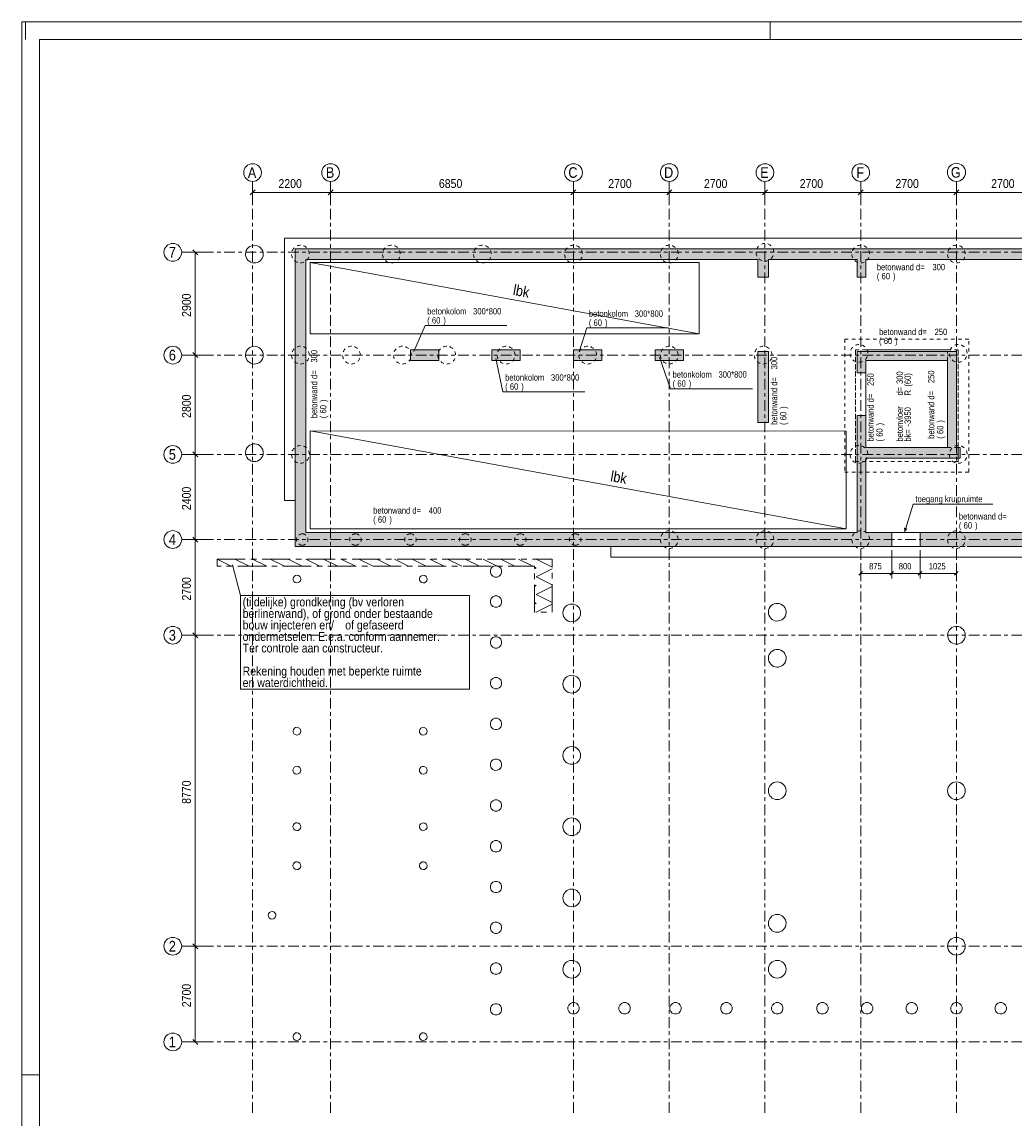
# Model space of a CAD drawing. Header units: millimetres. Extents: x -926 to -85, y -1389 to -795.
# Tile 2 of 5: x -926 to -646, y -1104 to -795. Entities that reach past the tile are written whole.
import ezdxf

# ---------------------------------------------------------------- set-up
doc = ezdxf.new("R2010")
doc.units = ezdxf.units.MM
for name, pattern in [('XKITLINE00', [0]), ('XKITLINE01', [4, 1, -1, 1, -1]), ('XKITLINE03', [6, 3, -1, 1, -1])]:
    doc.linetypes.add(name, pattern=pattern)
for name, color, linetype, lineweight in [('Grafisch object', 3, 'Continuous', 0), ('Offset', 4, 'Continuous', 0), ('Onderdeel', 2, 'Continuous', 0), ('Onderdeel label', 2, 'Continuous', 0), ('Stramien', 4, 'Continuous', 0), ('Tekening kader', 3, 'Continuous', 0), ('Tekst', 7, 'Continuous', 0)]:
    doc.layers.add(name, color=color, linetype=linetype, lineweight=lineweight)
doc.styles.add('ARIAL', font='arial.ttf')

msp = doc.modelspace()

# ---------------------------------------------------------------- hatches: boundary and pattern name
at = {"layer": 'Onderdeel'}
for points in [[(-845.81, -943.32), (-848.81, -943.32), (-848.81, -859.31), (-845.81, -859.31)], [(-468.81, -862.31), (-845.81, -862.31), (-845.81, -859.31), (-468.81, -859.31)], [(-715.32, -867.3), (-718.32, -867.3), (-718.32, -862.31), (-715.32, -862.31)], [(-687.82, -867.3), (-690.32, -867.3), (-690.32, -862.31), (-687.82, -862.31)], [(-808.32, -890.81), (-816.32, -890.81), (-816.32, -887.81), (-808.32, -887.81)], [(-785.32, -890.81), (-793.32, -890.81), (-793.32, -887.81), (-785.32, -887.81)], [(-762.31, -890.81), (-770.31, -890.81), (-770.31, -887.81), (-762.31, -887.81)], [(-739.32, -890.81), (-747.32, -890.81), (-747.32, -887.81), (-739.32, -887.81)], [(-715.32, -908.31), (-718.32, -908.31), (-718.32, -888.31), (-715.32, -888.31)], [(-687.82, -894.31), (-690.32, -894.31), (-690.32, -888.3), (-687.82, -888.3)], [(-664.82, -890.82), (-687.82, -890.82), (-687.82, -888.32), (-664.82, -888.32)], [(-662.32, -915.32), (-664.82, -915.32), (-664.82, -888.32), (-662.32, -888.32)], [(-687.82, -939.32), (-690.32, -939.32), (-690.32, -906.31), (-687.82, -906.31)], [(-661.3, -918.32), (-687.82, -918.32), (-687.82, -915.32), (-661.3, -915.32)], [(-680.57, -943.32), (-845.81, -943.32), (-845.81, -939.32), (-680.57, -939.32)], [(-577.81, -943.32), (-672.57, -943.32), (-672.57, -939.32), (-577.81, -939.32)]]:
    msp.add_hatch(color=256, dxfattribs=at).paths.add_polyline_path(points, flags=17)
at = {"layer": 'Tekst'}
msp.add_hatch(color=256, dxfattribs=at).paths.add_polyline_path([(-676.99, -939.32), (-677.09, -937.97), (-676.14, -938.27)], flags=17)

# ---------------------------------------------------------------- linework, layer by layer
at = {"layer": 'Grafisch object', "linetype": 'XKITLINE00', "lineweight": 0}
for p, q in [((-844.61, -863.19), (-734.88, -883.26)), ((-693.41, -938.33), (-844.61, -910.7)), ((-870.81, -946.82), (-862.88, -946.82)), ((-870.81, -948.82), (-870.81, -946.82)), ((-870.81, -946.82), (-866.81, -948.82)), ((-869.71, -948.82), (-870.81, -948.82)), ((-866.54, -948.82), (-868.13, -948.82)), ((-865.81, -946.82), (-865.81, -946.82)), ((-865.81, -946.82), (-861.81, -948.82)), ((-857.01, -948.82), (-864.95, -948.82)), ((-861.29, -946.82), (-859.7, -946.82)), ((-860.82, -946.82), (-860.82, -946.82)), ((-860.82, -946.82), (-856.82, -948.82)), ((-858.11, -946.82), (-850.18, -946.82)), ((-855.82, -946.82), (-855.82, -946.82)), ((-855.82, -946.82), (-851.82, -948.82)), ((-853.84, -948.82), (-855.43, -948.82)), ((-844.31, -948.82), (-852.25, -948.82)), ((-850.82, -946.82), (-850.82, -946.82)), ((-850.82, -946.82), (-846.82, -948.82)), ((-848.59, -946.82), (-847, -946.82)), ((-845.82, -946.82), (-845.82, -946.82)), ((-845.82, -946.82), (-841.82, -948.82)), ((-845.41, -946.82), (-837.48, -946.82)), ((-841.14, -948.82), (-842.73, -948.82)), ((-840.82, -946.82), (-840.82, -946.82)), ((-840.82, -946.82), (-836.82, -948.82)), ((-831.61, -948.82), (-839.55, -948.82)), ((-835.89, -946.82), (-834.3, -946.82)), ((-835.82, -946.82), (-835.82, -946.82)), ((-835.82, -946.82), (-831.82, -948.82)), ((-832.71, -946.82), (-824.78, -946.82)), ((-830.82, -946.82), (-830.82, -946.82)), ((-830.82, -946.82), (-826.82, -948.82)), ((-828.44, -948.82), (-830.03, -948.82)), ((-818.91, -948.82), (-826.85, -948.82)), ((-825.82, -946.82), (-825.82, -946.82)), ((-825.82, -946.82), (-821.82, -948.82)), ((-823.19, -946.82), (-821.6, -946.82)), ((-820.82, -946.82), (-820.82, -946.82)), ((-820.82, -946.82), (-816.82, -948.82)), ((-820.01, -946.82), (-812.08, -946.82)), ((-815.74, -948.82), (-817.33, -948.82)), ((-815.82, -946.82), (-815.82, -946.82)), ((-815.82, -946.82), (-811.82, -948.82)), ((-806.21, -948.82), (-814.15, -948.82)), ((-810.82, -946.82), (-810.82, -946.82)), ((-810.82, -946.82), (-806.82, -948.82)), ((-810.49, -946.82), (-808.9, -946.82)), ((-807.31, -946.82), (-799.38, -946.82)), ((-805.82, -946.82), (-805.82, -946.82)), ((-805.82, -946.82), (-801.82, -948.82)), ((-803.04, -948.82), (-804.63, -948.82)), ((-793.51, -948.82), (-801.45, -948.82)), ((-800.82, -946.82), (-800.82, -946.82)), ((-800.82, -946.82), (-796.82, -948.82)), ((-797.79, -946.82), (-796.2, -946.82)), ((-795.82, -946.82), (-795.82, -946.82)), ((-795.82, -946.82), (-791.82, -948.82)), ((-794.61, -946.82), (-786.68, -946.82)), ((-790.34, -948.82), (-791.93, -948.82)), ((-790.82, -946.82), (-790.82, -946.82)), ((-790.82, -946.82), (-786.82, -948.82)), ((-781.31, -948.82), (-788.75, -948.82)), ((-785.82, -946.82), (-785.82, -946.82)), ((-785.82, -946.82), (-781.82, -948.82)), ((-785.09, -946.82), (-783.5, -946.82)), ((-781.91, -946.82), (-776.31, -946.82)), ((-781.42, -949.02), (-780.82, -949.32)), ((-781.31, -949.32), (-781.31, -948.82)), ((-780.82, -946.82), (-780.82, -946.82)), ((-780.82, -946.82), (-776.31, -949.07)), ((-776.31, -946.82), (-776.31, -949.15)), ((-781.31, -949.56), (-780.82, -949.32)), ((-781.31, -952.49), (-781.31, -950.9)), ((-780.82, -951.82), (-776.31, -949.56)), ((-780.82, -951.82), (-776.31, -954.07)), ((-776.31, -950.74), (-776.31, -952.33)), ((-781.31, -954.07), (-780.82, -954.32)), ((-781.31, -961.82), (-781.31, -954.08)), ((-781.31, -954.56), (-780.82, -954.32)), ((-780.82, -956.82), (-776.31, -954.56)), ((-776.31, -953.91), (-776.31, -961.82)), ((-780.82, -956.82), (-776.31, -959.07)), ((-781.31, -959.07), (-780.82, -959.32)), ((-781.31, -959.56), (-780.82, -959.32)), ((-780.82, -961.82), (-776.31, -959.56)), ((-781.11, -961.82), (-781.31, -961.82)), ((-780.82, -961.82), (-780.82, -961.82)), ((-777.94, -961.82), (-779.53, -961.82)), ((-776.31, -961.82), (-776.35, -961.82))]:
    msp.add_line(p, q, dxfattribs=at)
at = {"layer": 'Offset', "linetype": 'XKITLINE00', "lineweight": 0}
for p, q in [((-860.11, -842.71), (-861.52, -844.12)), ((-860.81, -846.42), (-860.81, -840.92)), ((-860.81, -843.42), (-838.81, -843.42)), ((-838.11, -842.71), (-839.52, -844.12)), ((-838.11, -842.71), (-839.52, -844.12)), ((-838.81, -846.42), (-838.81, -840.92)), ((-838.81, -846.42), (-838.81, -840.92)), ((-838.81, -843.42), (-770.31, -843.42)), ((-769.61, -842.71), (-771.02, -844.12)), ((-769.61, -842.71), (-771.02, -844.12)), ((-770.31, -846.42), (-770.31, -840.92)), ((-770.31, -846.42), (-770.31, -840.92)), ((-770.31, -843.42), (-743.31, -843.42)), ((-742.61, -842.71), (-744.02, -844.12)), ((-742.61, -842.71), (-744.02, -844.12)), ((-743.31, -846.42), (-743.31, -840.92)), ((-743.31, -846.42), (-743.31, -840.92)), ((-743.31, -843.42), (-716.31, -843.42)), ((-715.61, -842.71), (-717.02, -844.12)), ((-715.61, -842.71), (-717.02, -844.12)), ((-716.31, -846.42), (-716.31, -840.92)), ((-716.31, -846.42), (-716.31, -840.92)), ((-716.31, -843.42), (-689.31, -843.42)), ((-688.61, -842.71), (-690.02, -844.12)), ((-688.61, -842.71), (-690.02, -844.12)), ((-689.31, -846.42), (-689.31, -840.92)), ((-689.31, -846.42), (-689.31, -840.92)), ((-689.31, -843.42), (-662.31, -843.42)), ((-661.61, -842.71), (-663.02, -844.12)), ((-661.61, -842.71), (-663.02, -844.12)), ((-662.31, -846.42), (-662.31, -840.92)), ((-662.31, -846.42), (-662.31, -840.92)), ((-662.31, -843.42), (-635.31, -843.42)), ((-873.98, -860.31), (-879.48, -860.31)), ((-877.69, -859.61), (-876.27, -861.02)), ((-876.98, -889.31), (-876.98, -860.31)), ((-873.98, -889.31), (-879.48, -889.31)), ((-873.98, -889.31), (-879.48, -889.31)), ((-877.69, -888.61), (-876.27, -890.02)), ((-877.69, -888.61), (-876.27, -890.02)), ((-876.98, -917.31), (-876.98, -889.31)), ((-873.98, -917.31), (-879.48, -917.31)), ((-873.98, -917.31), (-879.48, -917.31)), ((-877.69, -916.61), (-876.27, -918.02)), ((-877.69, -916.61), (-876.27, -918.02)), ((-876.98, -941.31), (-876.98, -917.31)), ((-873.98, -941.31), (-879.48, -941.31)), ((-873.98, -941.31), (-879.48, -941.31)), ((-877.69, -940.61), (-876.27, -942.02)), ((-877.69, -940.61), (-876.27, -942.02)), ((-876.98, -968.31), (-876.98, -941.31)), ((-680.57, -944.32), (-680.57, -952.29)), ((-680.57, -944.32), (-680.57, -952.29)), ((-672.57, -944.32), (-672.57, -952.29)), ((-672.57, -944.32), (-672.57, -952.29)), ((-689.31, -948.69), (-689.31, -952.65)), ((-662.31, -948.69), (-662.31, -952.65)), ((-688.81, -950.34), (-689.82, -951.35)), ((-689.31, -950.85), (-680.57, -950.85)), ((-680.06, -950.34), (-681.08, -951.35)), ((-680.06, -950.34), (-681.08, -951.35)), ((-680.57, -950.85), (-672.57, -950.85)), ((-672.06, -950.34), (-673.08, -951.35)), ((-672.06, -950.34), (-673.08, -951.35)), ((-672.57, -950.85), (-662.31, -950.85)), ((-661.81, -950.34), (-662.82, -951.35)), ((-877.69, -967.61), (-876.27, -969.02)), ((-877.69, -967.61), (-876.27, -969.02)), ((-873.98, -968.31), (-879.48, -968.31)), ((-873.98, -968.31), (-879.48, -968.31)), ((-876.98, -1056.01), (-876.98, -968.31)), ((-873.98, -1056.01), (-879.48, -1056.01)), ((-873.98, -1056.01), (-879.48, -1056.01)), ((-877.69, -1055.31), (-876.27, -1056.72)), ((-877.69, -1055.31), (-876.27, -1056.72)), ((-876.98, -1083.01), (-876.98, -1056.01)), ((-873.98, -1083.01), (-879.48, -1083.01)), ((-877.69, -1082.31), (-876.27, -1083.72))]:
    msp.add_line(p, q, dxfattribs=at)
at = {"layer": 'Offset'}
for p in [(-860.81, -843.42), (-838.81, -843.42), (-838.81, -843.42), (-770.31, -843.42), (-770.31, -843.42), (-743.31, -843.42), (-743.31, -843.42), (-716.31, -843.42), (-716.31, -843.42), (-689.31, -843.42), (-689.31, -843.42), (-662.31, -843.42), (-662.31, -843.42), (-876.98, -860.31), (-876.98, -889.31), (-876.98, -889.31), (-876.98, -917.31), (-876.98, -917.31), (-876.98, -941.31), (-876.98, -941.31), (-689.31, -950.85), (-680.57, -950.85), (-680.57, -950.85), (-672.57, -950.85), (-672.57, -950.85), (-662.31, -950.85), (-876.98, -968.31), (-876.98, -968.31), (-876.98, -1056.01), (-876.98, -1056.01), (-876.98, -1083.01)]:
    msp.add_point(p, dxfattribs=at)
at = {"layer": 'Onderdeel', "linetype": 'XKITLINE00', "lineweight": 0}
for p, q in [((-851.81, -930.31), (-851.81, -856.31)), ((-851.81, -856.31), (-462.81, -856.31)), ((-848.81, -859.31), (-845.81, -859.31)), ((-848.81, -943.32), (-848.81, -859.31)), ((-845.81, -859.31), (-468.81, -859.31)), ((-845.81, -862.31), (-718.32, -862.31)), ((-845.81, -939.32), (-845.81, -862.31)), ((-718.32, -867.3), (-718.32, -862.31)), ((-715.32, -862.31), (-690.32, -862.31)), ((-715.32, -862.31), (-715.32, -867.3)), ((-690.32, -867.3), (-690.32, -862.31)), ((-687.82, -862.31), (-468.81, -862.31)), ((-687.82, -862.31), (-687.82, -867.3)), ((-844.61, -883.26), (-844.61, -863.19)), ((-734.88, -863.19), (-844.61, -863.19)), ((-734.88, -883.26), (-734.88, -863.19)), ((-715.32, -867.3), (-718.32, -867.3)), ((-687.82, -867.3), (-690.32, -867.3)), ((-844.61, -883.26), (-734.88, -883.26)), ((-816.32, -887.81), (-808.32, -887.81)), ((-816.32, -890.81), (-816.32, -887.81)), ((-808.32, -887.81), (-808.32, -890.81)), ((-793.32, -887.81), (-785.32, -887.81)), ((-793.32, -890.81), (-793.32, -887.81)), ((-785.32, -887.81), (-785.32, -890.81)), ((-770.31, -887.81), (-762.31, -887.81)), ((-770.31, -890.81), (-770.31, -887.81)), ((-762.31, -887.81), (-762.31, -890.81)), ((-747.32, -887.81), (-739.32, -887.81)), ((-747.32, -890.81), (-747.32, -887.81)), ((-739.32, -887.81), (-739.32, -890.81)), ((-718.32, -888.31), (-715.32, -888.31)), ((-718.32, -908.31), (-718.32, -888.31)), ((-715.32, -888.31), (-715.32, -908.31)), ((-690.32, -888.3), (-687.82, -888.3)), ((-690.32, -894.31), (-690.32, -888.3)), ((-687.82, -888.3), (-687.82, -888.32)), ((-687.82, -888.32), (-664.82, -888.32)), ((-664.82, -888.32), (-662.32, -888.32)), ((-662.32, -915.32), (-662.32, -888.32)), ((-808.32, -890.81), (-816.32, -890.81)), ((-785.32, -890.81), (-793.32, -890.81)), ((-762.31, -890.81), (-770.31, -890.81)), ((-739.32, -890.81), (-747.32, -890.81)), ((-687.82, -894.31), (-687.82, -890.82)), ((-687.82, -890.82), (-664.82, -890.82)), ((-664.82, -915.32), (-664.82, -890.82)), ((-690.32, -894.31), (-687.82, -894.31)), ((-687.82, -906.31), (-687.82, -894.31)), ((-715.32, -908.31), (-718.32, -908.31)), ((-690.32, -939.32), (-690.32, -906.31)), ((-690.32, -906.31), (-687.82, -906.31)), ((-687.82, -915.32), (-687.82, -906.31)), ((-844.62, -938.31), (-844.61, -910.7)), ((-693.4, -910.72), (-844.61, -910.7)), ((-693.41, -938.33), (-693.4, -910.72)), ((-687.82, -915.32), (-664.82, -915.32)), ((-687.82, -915.32), (-664.82, -915.32)), ((-687.82, -915.32), (-664.82, -915.32)), ((-687.82, -915.32), (-664.82, -915.32)), ((-662.32, -915.32), (-661.3, -915.32)), ((-661.3, -918.32), (-661.3, -915.32)), ((-687.82, -918.32), (-661.3, -918.32)), ((-687.82, -939.32), (-687.82, -918.32)), ((-848.81, -930.31), (-851.81, -930.31)), ((-845.81, -939.32), (-690.32, -939.32)), ((-844.62, -938.31), (-693.41, -938.33)), ((-480.82, -939.32), (-687.82, -939.32)), ((-680.57, -943.32), (-680.57, -939.32)), ((-672.57, -943.32), (-672.57, -939.32)), ((-845.81, -943.32), (-848.81, -943.32)), ((-845.81, -943.32), (-773.81, -943.32)), ((-767.81, -943.32), (-715.84, -943.32)), ((-759.81, -946.32), (-759.81, -943.32)), ((-709.84, -943.32), (-665.31, -943.32)), ((-659.31, -943.32), (-615.31, -943.32)), ((-462.81, -946.32), (-759.81, -946.32))]:
    msp.add_line(p, q, dxfattribs=at)
at = {"layer": 'Onderdeel', "linetype": 'XKITLINE01', "lineweight": 0}
for p, q in [((-848.81, -930.31), (-848.81, -859.31)), ((-848.81, -859.31), (-465.81, -859.31)), ((-718.32, -862.31), (-845.81, -862.31)), ((-845.81, -862.31), (-845.81, -939.32)), ((-718.32, -867.3), (-718.32, -862.31)), ((-690.32, -862.31), (-715.32, -862.31)), ((-715.32, -862.31), (-715.32, -867.3)), ((-690.32, -867.3), (-690.32, -862.31)), ((-468.81, -862.31), (-687.82, -862.31)), ((-687.82, -862.31), (-687.82, -867.3)), ((-715.32, -867.3), (-718.32, -867.3)), ((-687.82, -867.3), (-690.32, -867.3)), ((-658.82, -884.82), (-693.82, -884.82)), ((-693.82, -884.82), (-693.82, -922.32)), ((-658.82, -922.32), (-658.82, -884.82)), ((-816.32, -890.81), (-816.32, -887.81)), ((-816.32, -887.81), (-808.32, -887.81)), ((-808.32, -887.81), (-808.32, -890.81)), ((-793.32, -890.81), (-793.32, -887.81)), ((-793.32, -887.81), (-785.32, -887.81)), ((-785.32, -887.81), (-785.32, -890.81)), ((-770.31, -890.81), (-770.31, -887.81)), ((-770.31, -887.81), (-762.31, -887.81)), ((-762.31, -887.81), (-762.31, -890.81)), ((-747.32, -890.81), (-747.32, -887.81)), ((-747.32, -887.81), (-739.32, -887.81)), ((-739.32, -887.81), (-739.32, -890.81)), ((-718.32, -908.31), (-718.32, -888.31)), ((-718.32, -888.31), (-715.32, -888.31)), ((-715.32, -888.31), (-715.32, -908.31)), ((-690.82, -887.82), (-661.82, -887.82)), ((-690.82, -919.32), (-690.82, -887.82)), ((-661.82, -887.82), (-690.82, -887.82)), ((-690.82, -887.82), (-690.82, -919.32)), ((-690.82, -887.82), (-690.82, -919.32)), ((-687.82, -887.82), (-690.82, -887.82)), ((-690.32, -894.31), (-690.32, -888.3)), ((-690.32, -888.3), (-687.82, -888.3)), ((-687.82, -887.82), (-664.82, -887.82)), ((-687.82, -888.3), (-687.82, -888.32)), ((-687.82, -888.32), (-662.32, -888.32)), ((-664.82, -887.82), (-661.82, -887.82)), ((-664.82, -890.82), (-664.82, -888.32)), ((-662.32, -888.32), (-662.32, -915.32)), ((-661.82, -887.82), (-661.82, -919.32)), ((-661.82, -919.32), (-661.82, -887.82)), ((-661.82, -887.82), (-661.82, -915.32)), ((-808.32, -890.81), (-816.32, -890.81)), ((-785.32, -890.81), (-793.32, -890.81)), ((-762.31, -890.81), (-770.31, -890.81)), ((-739.32, -890.81), (-747.32, -890.81)), ((-664.82, -890.82), (-687.82, -890.82)), ((-687.82, -890.82), (-687.82, -915.32)), ((-687.82, -890.82), (-664.82, -890.82)), ((-687.82, -894.31), (-687.82, -890.82)), ((-664.82, -915.32), (-664.82, -890.82)), ((-664.82, -915.32), (-664.82, -890.82)), ((-688.31, -894.31), (-690.32, -894.31)), ((-688.31, -894.31), (-687.82, -894.31)), ((-715.32, -908.31), (-718.32, -908.31)), ((-690.32, -939.32), (-690.32, -906.31)), ((-690.32, -906.31), (-688.31, -906.31)), ((-688.31, -906.31), (-687.82, -906.31)), ((-687.82, -906.31), (-687.82, -915.32)), ((-687.82, -915.32), (-687.82, -915.32)), ((-664.82, -915.32), (-662.32, -915.32)), ((-662.32, -915.32), (-661.3, -915.32)), ((-661.82, -915.32), (-661.82, -919.32)), ((-661.3, -915.32), (-661.3, -918.32)), ((-661.82, -919.32), (-690.82, -919.32)), ((-690.82, -919.32), (-661.82, -919.32)), ((-690.82, -919.32), (-687.82, -919.32)), ((-661.3, -918.32), (-687.82, -918.32)), ((-687.82, -918.32), (-687.82, -939.32)), ((-661.82, -919.32), (-687.82, -919.32)), ((-693.82, -922.32), (-658.82, -922.32)), ((-848.81, -943.32), (-848.81, -930.31)), ((-845.81, -939.32), (-690.32, -939.32)), ((-687.82, -939.32), (-468.81, -939.32)), ((-759.81, -943.32), (-848.81, -943.32)), ((-773.81, -943.32), (-767.81, -943.32)), ((-465.81, -943.32), (-759.81, -943.32)), ((-715.84, -943.32), (-709.84, -943.32)), ((-665.31, -943.32), (-659.31, -943.32))]:
    msp.add_line(p, q, dxfattribs=at)
at = {"layer": 'Onderdeel', "linetype": 'XKITLINE00', "lineweight": 0}
for centre, radius, start, end in [((-860.31, -860.81), 2.5, 144, 324), ((-860.31, -860.81), 2.5, 324, 144), ((-860.31, -889.31), 2.5, 324, 144), ((-860.31, -889.31), 2.5, 144, 324), ((-860.31, -916.83), 2.5, 324, 144), ((-860.31, -916.83), 2.5, 144, 324), ((-792.17, -950.32), 1.62, 326.25, 146.25), ((-848.32, -952.45), 1.09, 154.2845, 334.2845), ((-848.32, -952.45), 1.09, 334.2845, 154.2845), ((-812.67, -952.45), 1.1, 154.2845, 334.2845), ((-812.67, -952.45), 1.1, 334.2845, 154.2845), ((-792.17, -950.32), 1.62, 146.25, 326.25), ((-792.17, -958.82), 1.62, 146.25, 326.25), ((-792.17, -958.82), 1.62, 326.25, 146.25), ((-770.81, -962.01), 2.5, 360, 180), ((-712.84, -961.81), 2.5, 144, 324), ((-712.84, -961.81), 2.5, 324, 144), ((-770.81, -962.01), 2.5, 180, 360), ((-662.31, -968.31), 2.5, 144, 324), ((-662.31, -968.31), 2.5, 324, 144), ((-792.17, -970.32), 1.62, 146.25, 326.25), ((-792.17, -970.32), 1.62, 326.25, 146.25), ((-712.84, -974.81), 2.5, 144, 324), ((-712.84, -974.81), 2.5, 324, 144), ((-770.81, -982.11), 2.5, 360, 180), ((-792.17, -981.82), 1.62, 146.25, 326.25), ((-792.17, -981.82), 1.62, 326.25, 146.25), ((-770.81, -982.11), 2.5, 180, 360), ((-792.17, -993.32), 1.62, 326.25, 146.25), ((-848.32, -995.36), 1.09, 154.2845, 334.2845), ((-848.32, -995.36), 1.09, 334.2845, 154.2845), ((-812.67, -995.37), 1.1, 154.2845, 334.2845), ((-812.67, -995.37), 1.1, 334.2845, 154.2845), ((-792.17, -993.32), 1.62, 146.25, 326.25), ((-770.81, -1002.21), 2.5, 360, 180), ((-792.17, -1004.82), 1.62, 146.25, 326.25), ((-792.17, -1004.82), 1.62, 326.25, 146.25), ((-770.81, -1002.21), 2.5, 180, 360), ((-848.32, -1006.36), 1.1, 154.2845, 334.2845), ((-848.32, -1006.36), 1.1, 334.2845, 154.2845), ((-812.67, -1006.37), 1.09, 154.2845, 334.2845), ((-812.67, -1006.37), 1.09, 334.2845, 154.2845), ((-712.84, -1012.16), 2.5, 360, 180), ((-662.31, -1012.16), 2.5, 360, 180), ((-712.84, -1012.16), 2.5, 180, 360), ((-662.31, -1012.16), 2.5, 180, 360), ((-792.17, -1016.32), 1.62, 146.25, 326.25), ((-792.17, -1016.32), 1.62, 326.25, 146.25), ((-770.81, -1022.31), 2.5, 360, 180), ((-848.32, -1022.3), 1.1, 154.2845, 334.2845), ((-848.32, -1022.3), 1.1, 334.2845, 154.2845), ((-812.67, -1022.3), 1.09, 154.2845, 334.2845), ((-812.67, -1022.3), 1.09, 334.2845, 154.2845), ((-770.81, -1022.31), 2.5, 180, 360), ((-792.17, -1027.82), 1.62, 326.25, 146.25), ((-792.17, -1027.82), 1.62, 146.25, 326.25), ((-848.32, -1033.3), 1.1, 334.2845, 154.2845), ((-812.67, -1033.3), 1.1, 334.2845, 154.2845), ((-848.32, -1033.3), 1.1, 154.2845, 334.2845), ((-812.67, -1033.3), 1.1, 154.2845, 334.2845), ((-792.17, -1039.32), 1.62, 146.25, 326.25), ((-792.17, -1039.32), 1.62, 326.25, 146.25), ((-770.81, -1042.41), 2.5, 360, 180), ((-770.81, -1042.41), 2.5, 180, 360), ((-855.32, -1047.3), 1.09, 154.2845, 334.2845), ((-855.32, -1047.3), 1.09, 334.2845, 154.2845), ((-712.84, -1049.56), 2.5, 360, 180), ((-792.17, -1050.82), 1.62, 146.25, 326.25), ((-792.17, -1050.82), 1.62, 326.25, 146.25), ((-712.84, -1049.56), 2.5, 180, 360), ((-662.31, -1056.01), 2.5, 360, 180), ((-662.31, -1056.01), 2.5, 180, 360), ((-770.81, -1062.51), 2.5, 360, 180), ((-712.84, -1062.51), 2.5, 360, 180), ((-792.17, -1062.32), 1.62, 146.25, 326.25), ((-792.17, -1062.32), 1.62, 326.25, 146.25), ((-770.81, -1062.51), 2.5, 180, 360), ((-712.84, -1062.51), 2.5, 180, 360), ((-792.17, -1073.82), 1.62, 326.25, 146.25), ((-770.31, -1073.51), 1.62, 146.25, 326.25), ((-770.31, -1073.51), 1.62, 326.25, 146.25), ((-755.89, -1073.51), 1.62, 146.25, 326.25), ((-755.89, -1073.51), 1.62, 326.25, 146.25), ((-741.54, -1073.51), 1.62, 146.25, 326.25), ((-741.54, -1073.51), 1.62, 326.25, 146.25), ((-727.19, -1073.51), 1.62, 146.25, 326.25), ((-727.19, -1073.51), 1.62, 326.25, 146.25), ((-712.84, -1073.51), 1.62, 146.25, 326.25), ((-712.84, -1073.51), 1.62, 326.25, 146.25), ((-700.11, -1073.51), 1.62, 146.25, 326.25), ((-700.11, -1073.51), 1.62, 326.25, 146.25), ((-687.51, -1073.51), 1.62, 146.25, 326.25), ((-687.51, -1073.51), 1.62, 326.25, 146.25), ((-674.91, -1073.51), 1.62, 146.25, 326.25), ((-674.91, -1073.51), 1.62, 326.25, 146.25), ((-662.31, -1073.51), 1.62, 146.25, 326.25), ((-662.31, -1073.51), 1.62, 326.25, 146.25), ((-649.81, -1073.51), 1.62, 146.25, 326.25), ((-649.81, -1073.51), 1.62, 326.25, 146.25), ((-792.17, -1073.82), 1.62, 146.25, 326.25), ((-848.32, -1081.52), 1.09, 154.2845, 334.2845), ((-848.32, -1081.52), 1.09, 334.2845, 154.2845), ((-812.67, -1081.52), 1.1, 154.2845, 334.2845), ((-812.67, -1081.52), 1.1, 334.2845, 154.2845)]:
    msp.add_arc(centre, radius, start, end, dxfattribs=at)
at = {"layer": 'Onderdeel', "linetype": 'XKITLINE01', "lineweight": 0}
for centre, radius, start, end in [((-847.31, -860.81), 2.5, 90, 270), ((-847.31, -860.81), 2.5, 270, 90), ((-821.66, -860.81), 2.5, 90, 270), ((-821.66, -860.81), 2.5, 270, 90), ((-796.01, -860.81), 2.5, 90, 270), ((-796.01, -860.81), 2.5, 270, 90), ((-770.31, -860.81), 2.5, 90, 270), ((-770.31, -860.81), 2.5, 270, 90), ((-743.31, -860.81), 2.5, 90, 270), ((-743.31, -860.81), 2.5, 270, 90), ((-716.31, -860.31), 2.5, 90, 270), ((-716.31, -860.31), 2.5, 270, 90), ((-689.31, -860.81), 2.5, 90, 270), ((-689.31, -860.81), 2.5, 270, 90), ((-662.31, -860.81), 2.5, 90, 270), ((-662.31, -860.81), 2.5, 270, 90), ((-847.31, -889.31), 2.5, 90, 270), ((-847.31, -889.31), 2.5, 270, 90), ((-832.92, -889.31), 2.5, 90, 270), ((-832.92, -889.31), 2.5, 270, 90), ((-818.57, -889.31), 2.5, 90, 270), ((-818.57, -889.31), 2.5, 270, 90), ((-806.07, -889.31), 2.5, 90, 270), ((-806.07, -889.31), 2.5, 270, 90), ((-789.32, -889.31), 2.5, 90, 270), ((-789.32, -889.31), 2.5, 270, 90), ((-766.31, -889.31), 2.5, 90, 270), ((-766.31, -889.31), 2.5, 270, 90), ((-743.31, -889.31), 2.5, 90, 270), ((-743.31, -889.31), 2.5, 270, 90), ((-716.82, -889.31), 2.5, 90, 270), ((-716.82, -889.31), 2.5, 270, 90), ((-689.81, -888.82), 2.5, 90, 270), ((-689.81, -888.82), 2.5, 270, 90), ((-661.81, -888.82), 2.5, 90, 270), ((-661.81, -888.82), 2.5, 270, 90), ((-847.31, -917.31), 2.5, 90, 270), ((-847.31, -917.31), 2.5, 270, 90), ((-689.81, -917.31), 2.5, 90, 270), ((-689.81, -917.31), 2.5, 270, 90), ((-661.81, -917.31), 2.5, 90, 270), ((-661.81, -917.31), 2.5, 270, 90), ((-846.81, -941.31), 1.62, 90, 270), ((-846.81, -941.31), 1.62, 270, 90), ((-831.81, -941.31), 1.62, 90, 270), ((-831.81, -941.31), 1.62, 270, 90), ((-816.31, -941.31), 1.62, 90, 270), ((-816.31, -941.31), 1.62, 270, 90), ((-800.81, -941.31), 1.62, 90, 270), ((-800.81, -941.31), 1.62, 270, 90), ((-785.31, -941.31), 1.62, 90, 270), ((-785.31, -941.31), 1.62, 270, 90), ((-769.81, -941.31), 1.62, 90, 270), ((-769.81, -941.31), 1.62, 270, 90), ((-743.31, -941.31), 2.5, 90, 270), ((-743.31, -941.31), 2.5, 270, 90), ((-716.31, -941.31), 2.5, 90, 270), ((-716.31, -941.31), 2.5, 270, 90), ((-689.31, -941.31), 2.5, 90, 270), ((-689.31, -941.31), 2.5, 270, 90), ((-662.31, -941.31), 2.5, 90, 270), ((-662.31, -941.31), 2.5, 270, 90)]:
    msp.add_arc(centre, radius, start, end, dxfattribs=at)
at = {"layer": 'Onderdeel label', "linetype": 'XKITLINE00', "lineweight": 0}
for p, q in [((-815.33, -888.31), (-812.17, -880.98)), ((-812.17, -880.98), (-789.07, -880.98)), ((-768.71, -888.42), (-766.58, -881.65)), ((-766.58, -881.65), (-743.48, -881.65)), ((-792.18, -890.22), (-790.2, -899.66)), ((-746.02, -889.89), (-742.96, -898.81)), ((-742.96, -898.81), (-719.87, -898.81)), ((-790.2, -899.66), (-767.1, -899.66))]:
    msp.add_line(p, q, dxfattribs=at)
at = {"layer": 'Stramien', "linetype": 'XKITLINE03', "lineweight": 0}
for p, q in [((-860.81, -1103.01), (-860.81, -840.31)), ((-838.81, -1103.01), (-838.81, -840.31)), ((-770.31, -1103.01), (-770.31, -840.31)), ((-743.31, -1103.01), (-743.31, -840.31)), ((-716.31, -1103.01), (-716.31, -840.31)), ((-689.31, -1103.01), (-689.31, -840.31)), ((-662.31, -1103.01), (-662.31, -840.31)), ((-880.81, -860.31), (-445.81, -860.31)), ((-880.81, -889.31), (-445.81, -889.31)), ((-880.81, -917.31), (-445.81, -917.31)), ((-880.81, -941.31), (-445.81, -941.31)), ((-880.81, -968.31), (-445.81, -968.31)), ((-880.81, -1056.01), (-445.81, -1056.01)), ((-880.81, -1083.01), (-445.81, -1083.01))]:
    msp.add_line(p, q, dxfattribs=at)
at = {"layer": 'Stramien', "linetype": 'XKITLINE00', "lineweight": 0}
for centre, radius in [((-860.81, -837.81), 2.5), ((-838.81, -837.81), 2.5), ((-770.31, -837.81), 2.5), ((-743.31, -837.81), 2.5), ((-716.31, -837.81), 2.5), ((-689.31, -837.81), 2.5), ((-662.31, -837.76), 2.56), ((-883.31, -860.31), 2.5), ((-883.31, -889.31), 2.5), ((-883.31, -917.31), 2.5), ((-883.31, -941.31), 2.5), ((-883.31, -968.31), 2.5), ((-883.31, -1056.01), 2.5), ((-883.31, -1083.01), 2.5)]:
    msp.add_circle(centre, radius, dxfattribs=at)
at = {"layer": 'Tekening kader', "linetype": 'XKITLINE00', "lineweight": 0}
for p, q in [((-84.87, -795.33), (-925.87, -795.33)), ((-925.87, -795.33), (-925.87, -1389.33)), ((-920.87, -795.33), (-925.87, -795.33)), ((-924.87, -800.33), (-924.87, -795.33)), ((-714.87, -800.33), (-714.87, -795.33)), ((-89.87, -800.33), (-920.87, -800.33)), ((-920.87, -800.33), (-920.87, -1384.33)), ((-920.87, -1092.33), (-925.87, -1092.33))]:
    msp.add_line(p, q, dxfattribs=at)
at = {"layer": 'Tekst', "linetype": 'XKITLINE00', "lineweight": 0}
for p, q in [((-676.99, -939.32), (-674.48, -931.37)), ((-674.48, -931.37), (-652.06, -931.37)), ((-866.45, -948.49), (-864.22, -957.07)), ((-864.22, -957.07), (-799.63, -957.07)), ((-864.22, -983.52), (-864.22, -957.07)), ((-799.63, -983.52), (-799.63, -957.07)), ((-864.22, -983.52), (-799.63, -983.52))]:
    msp.add_line(p, q, dxfattribs=at)

# ---------------------------------------------------------------- texts
at = {"layer": 'Offset', "style": 'ARIAL', "width": 0.85}
for s, height, p in [('2200', 2.5, (-853.52, -842.17)), ('6850', 2.5, (-808.27, -842.17)), ('2700', 2.5, (-760.52, -842.17)), ('2700', 2.5, (-733.52, -842.17)), ('2700', 2.5, (-706.52, -842.17)), ('2700', 2.5, (-679.52, -842.17)), ('2700', 2.5, (-652.52, -842.17)), ('875', 1.8, (-686.94, -949.74)), ('800', 1.8, (-678.57, -949.74)), ('1025', 1.8, (-670.11, -949.74))]:
    msp.add_text(s, height=height, dxfattribs=at).set_placement(p)
for s, p in [('2900', (-878.23, -878.52)), ('2800', (-878.23, -907.02)), ('2400', (-878.23, -933.02)), ('2700', (-878.23, -958.52)), ('8770', (-878.23, -1015.87)), ('2700', (-878.23, -1073.22))]:
    msp.add_text(s, height=2.5, rotation=90.0002, dxfattribs=at).set_placement(p)
at = {"layer": 'Onderdeel label', "style": 'ARIAL', "width": 0.85}
for s, p in [('betonwand d=', (-684.77, -865.37)), ('300', (-669.08, -865.37)), ('(', (-684.77, -867.92)), ('60', (-683.43, -867.92)), (')', (-680.22, -867.92)), ('betonkolom', (-811.57, -877.83)), ('300*800', (-798.62, -877.83)), ('betonkolom', (-765.98, -878.5)), ('300*800', (-753.03, -878.5)), ('(', (-811.57, -880.38)), ('60', (-810.23, -880.38)), (')', (-807.02, -880.38)), ('(', (-765.98, -881.05)), ('60', (-764.64, -881.05)), (')', (-761.43, -881.05)), ('betonwand d=', (-684.15, -883.64)), ('(', (-684.15, -886.19)), (')', (-679.6, -886.19)), ('250', (-668.46, -883.64)), ('60', (-682.81, -886.19)), ('betonkolom', (-789.6, -896.51)), ('300*800', (-776.65, -896.51)), ('betonkolom', (-742.36, -895.66)), ('(', (-742.36, -898.21)), ('60', (-741.02, -898.21)), (')', (-737.81, -898.21)), ('300*800', (-729.41, -895.66)), ('(', (-789.6, -899.06)), ('60', (-788.26, -899.06)), (')', (-785.05, -899.06)), ('betonwand d=', (-826.8, -934.01)), ('400', (-811.11, -934.01)), ('(', (-826.8, -936.56)), ('60', (-825.46, -936.56)), (')', (-822.25, -936.56)), ('betonwand d=', (-661.62, -935.67)), ('(', (-661.62, -938.22)), ('60', (-660.28, -938.22)), (')', (-657.07, -938.22))]:
    msp.add_text(s, height=1.8, dxfattribs=at).set_placement(p)
for s, rotation, p in [('300', 90.0002, (-842.57, -891.41)), ('300', 90.0002, (-712.82, -893.32)), ('betonwand d=', 90.0002, (-842.57, -907.1)), ('betonwand d=', 90.0002, (-712.82, -909.01)), ('250', 90.0002, (-685.64, -897.99)), ('300', 90, (-677.41, -897.44)), ('(60)', 90, (-675.16, -898.19)), ('250', 90.0002, (-668.54, -897.2)), ('betonwand d=', 90.0002, (-685.64, -913.68)), ('d=', 90, (-677.41, -900.69)), ('R', 90, (-675.16, -900.69)), ('betonwand d=', 90.0002, (-668.54, -912.89)), (')', 90.0002, (-840.02, -902.55)), ('60', 90.0002, (-840.02, -905.76)), (')', 90.0002, (-710.27, -904.46)), ('60', 90.0002, (-710.27, -907.67)), ('betonvloer', 90, (-677.41, -913.69)), ('-3950', 90, (-675.16, -909.44)), ('(', 90.0002, (-840.02, -907.1)), ('(', 90.0002, (-710.27, -909.01)), (')', 90.0002, (-683.09, -909.13)), (')', 90.0002, (-665.99, -908.34)), ('60', 90.0002, (-683.09, -912.34)), ('bk=', 90, (-675.16, -913.69)), ('60', 90.0002, (-665.99, -911.55)), ('(', 90.0002, (-683.09, -913.68)), ('(', 90.0002, (-665.99, -912.89))]:
    msp.add_text(s, height=1.8, rotation=rotation, dxfattribs=at).set_placement(p)
at = {"layer": 'Stramien', "style": 'ARIAL', "width": 0.85}
for s, p in [('A', (-862.15, -839.31)), ('B', (-840.15, -839.31)), ('C', (-771.76, -839.31)), ('D', (-744.76, -839.31)), ('E', (-717.65, -839.31)), ('F', (-690.54, -839.31)), ('G', (-663.87, -839.26)), ('7', (-884.43, -861.81)), ('6', (-884.43, -890.81)), ('5', (-884.43, -918.81)), ('4', (-884.43, -942.81)), ('3', (-884.43, -969.81)), ('2', (-884.43, -1057.51)), ('1', (-884.43, -1084.51))]:
    msp.add_text(s, height=3, dxfattribs=at).set_placement(p)
at = {"layer": 'Tekst', "style": 'ARIAL', "width": 0.85}
for rotation, p in [(-10.3648, (-787.53, -872.3)), (-10.3533, (-760.05, -924.83))]:
    msp.add_text('lbk', height=3, rotation=rotation, dxfattribs=at).set_placement(p)
for s, height, p in [('toegang kruipruimte', 1.8, (-673.88, -930.77)), ('(tijdelijke) grondkering (bv verloren ', 2.5, (-863.62, -960.17)), ('berlinerwand), of grond onder bestaande', 2.5, (-863.62, -963.42)), ('bouw injecteren en/', 2.5, (-863.62, -966.67)), ('of gefaseerd ', 2.5, (-834.7, -966.67)), ('ondermetselen. E.e.a. conform aannemer. ', 2.5, (-863.62, -969.92)), ('Ter controle aan constructeur.', 2.5, (-863.62, -973.17)), ('Rekening houden met beperkte ruimte ', 2.5, (-863.62, -979.67)), ('en waterdichtheid.', 2.5, (-863.62, -982.92))]:
    msp.add_text(s, height=height, dxfattribs=at).set_placement(p)

doc.saveas('drawing.dxf')
